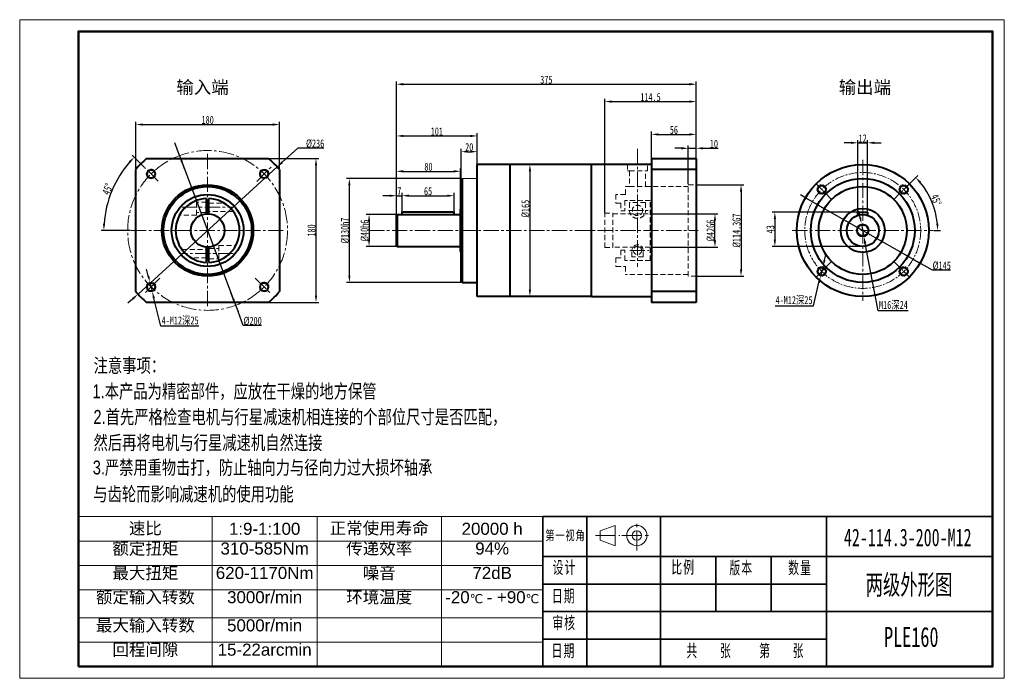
# Model space of a CAD drawing. Header units: millimetres. Extents: x -572 to 659, y -462 to 362.
import ezdxf
from ezdxf.enums import TextEntityAlignment as Align

# ---------------------------------------------------------------- set-up
doc = ezdxf.new("R2010")
doc.units = ezdxf.units.MM
doc.header["$PDSIZE"] = -5
for name, pattern in [('CENTER2', [28.574999, 19.049999, -3.175, 3.175, -3.175]), ('DASHED2', [9.525, 6.35, -3.175]), ('点画线', [18, 12, -2, 2, -2]), ('虚线', [2, 1, -1])]:
    doc.linetypes.add(name, pattern=pattern)
doc.layers.get('0').update_dxf_attribs({"lineweight": 18})
for name, color, linetype, lineweight in [('中心线', 230, 'CENTER2', 18), ('中心线层', 1, '点画线', 18), ('图框', 7, 'Continuous', 35), ('图框_内框线', 5, 'Continuous', 50), ('图框_外框线', 7, 'Continuous', 18), ('尺寸线层', 3, 'Continuous', 18), ('粗实线', 7, 'Continuous', 40), ('粗实线层', 7, 'Continuous', 35), ('细实线', 211, 'Continuous', 18), ('虚线', 61, 'DASHED2', 18), ('虚线层', 6, '虚线', 18)]:
    doc.layers.add(name, color=color, linetype=linetype, lineweight=lineweight)
doc.styles.get("Standard").update_dxf_attribs({"font": 'arial.ttf'})
doc.styles.add('宋体', font='txt', dxfattribs={"width": 0.75})
doc.styles.add('标准', font='txt', dxfattribs={"width": 0.667})
doc.dimstyles.new('ISO-25', dxfattribs={"dimtxt": 10, "dimasz": 8.5, "dimexe": 3.5, "dimexo": 0.625, "dimtad": 1, "dimtoh": 1, "dimdsep": 46, "dimtxsty": '宋体', "dimcen": 2.5, "dimdle": 17, "dimadec": 0, "dimazin": 0, "dimtfac": 1, "dimtmove": 0, "dimatfit": 3, "dimfxl": 0, "dimarcsym": 0})
doc.dimstyles.new('ISO-25$3', dxfattribs={"dimtxt": 12, "dimasz": 8, "dimexe": 3, "dimexo": 0, "dimgap": 2, "dimtad": 1, "dimtoh": 1, "dimdsep": 46, "dimtxsty": 'Standard', "dimcen": 2.5, "dimdle": 16, "dimadec": 0, "dimazin": 0, "dimtfac": 1, "dimtmove": 0, "dimatfit": 3, "dimfxl": 0, "dimtolj": 1, "dimarcsym": 0})

# ---------------------------------------------------------------- blocks, each defined once
blk = doc.blocks.new('*T0')
at = {"layer": '粗实线', "color": 0, "linetype": 'ByBlock', "lineweight": -2}
for p, q in [((0, 0), (581, 0)), ((0, 0), (0, -187.7)), ((167.4, 0), (167.4, -187.7)), ((298.5, 0), (298.5, -187.7)), ((454, 0), (454, -187.7)), ((581, 0), (581, -187.7)), ((0, -30.6), (581, -30.6)), ((0, -61.2), (581, -61.2)), ((0, -91.5), (581, -91.5)), ((0, -126.8), (581, -126.8)), ((0, -157.2), (581, -157.2)), ((0, -187.7), (581, -187.7))]:
    blk.add_line(p, q, dxfattribs=at)
at = {"layer": '粗实线', "color": 0}
for s, insert, char_height, width, attachment_point in [('速比', (83.7, -15.3), 15.13, 164.05, 5), ('1:9-1:100', (232.9, -15.3), 15.13, 127.679, 5), ('正常使用寿命', (376.2, -15.3), 15.13, 152.134, 5), ('20000 h', (517.5, -15.3), 15.13, 123.733, 5), ('额定扭矩', (83.7, -32.3), 15.13, 164.05, 2), ('310-585Nm', (232.9, -32.3), 15.13, 127.679, 2), ('传递效率', (376.2, -32.3), 15.13, 152.134, 2), ('94%', (517.5, -32.3), 15.13, 123.733, 2), ('最大扭矩', (83.7, -62.9), 15.13, 164.05, 2), ('噪音', (376.2, -62.9), 15.13, 152.134, 2), ('620-1170Nm', (232.9, -62.9), 15.13, 127.679, 2), ('72dB', (517.5, -62.9), 15.13, 123.733, 2), ('额定输入转数', (83.7, -93.2), 15.13, 164.05, 2), ('3000r/min', (232.9, -93.2), 15.13, 127.679, 2), ('环境温度', (376.2, -93.2), 15.13, 152.134, 2), ('-20{\\H0.75x;\\C256;℃ \\H1.33333x;\\C7;- +90\\H0.75x;\\C256;℃}', (517.5, -93.2), 15.131, 123.733, 2), ('最大输入转数', (83.7, -128.5), 15.13, 164.05, 2), ('5000r/min', (232.9, -128.5), 15.13, 127.679, 2), ('回程间隙', (83.7, -158.9), 15.13, 164.05, 2), ('15-22{\\H1.001x;\\C256;arcmin}', (232.9, -158.9), 15.131, 127.679, 2)]:
    blk.add_mtext(s, dxfattribs=dict(at, insert=insert, char_height=char_height, width=width, attachment_point=attachment_point))
blk = doc.blocks.new('*D1')
at = {"layer": 'Defpoints', "color": 0}
for p in [(-94, 141.8), (-101, 117.3), (-94, 118.3)]:
    blk.add_point(p, dxfattribs=at)
at = {"layer": '尺寸线层', "color": 0, "linetype": 'Continuous', "lineweight": -2}
for p, q in [((-109.5, 141.8), (-118, 141.8)), ((-101, 117.9), (-101, 145.3)), ((-101, 141.8), (-94, 141.8)), ((-94, 118.9), (-94, 145.3)), ((-85.5, 141.8), (-77, 141.8))]:
    blk.add_line(p, q, dxfattribs=at)
at = {"layer": '尺寸线层', "color": 0}
for points in [[(-109.5, 143.2), (-109.5, 140.4), (-101, 141.8)], [(-85.5, 143.2), (-85.5, 140.4), (-94, 141.8)]]:
    blk.add_solid(points, dxfattribs=at)
at = {"layer": '尺寸线层', "color": 0, "insert": (-97.5, 147.4), "char_height": 10, "attachment_point": 5, "style": '宋体'}
blk.add_mtext('\\A1;7', dxfattribs=at)
blk = doc.blocks.new('*D2')
at = {"layer": 'Defpoints', "color": 0}
for p in [(-29, 141.8), (-94, 121.6), (-29, 121.6)]:
    blk.add_point(p, dxfattribs=at)
at = {"layer": '尺寸线层', "color": 0, "linetype": 'Continuous', "lineweight": -2}
for p, q in [((-94, 122.2), (-94, 145.3)), ((-85.5, 141.8), (-37.5, 141.8)), ((-29, 122.2), (-29, 145.3))]:
    blk.add_line(p, q, dxfattribs=at)
at = {"layer": '尺寸线层', "color": 0}
for points in [[(-85.5, 143.2), (-85.5, 140.4), (-94, 141.8)], [(-37.5, 143.2), (-37.5, 140.4), (-29, 141.8)]]:
    blk.add_solid(points, dxfattribs=at)
at = {"layer": '尺寸线层', "color": 0, "insert": (-61.5, 147.4), "char_height": 10, "attachment_point": 5, "style": '宋体'}
blk.add_mtext('\\A1;65', dxfattribs=at)
blk = doc.blocks.new('*D3')
at = {"layer": 'Defpoints', "color": 0}
for p in [(-21, 172.3), (-21, 124.8), (-101, 117.3)]:
    blk.add_point(p, dxfattribs=at)
at = {"layer": '尺寸线层', "color": 0, "linetype": 'Continuous', "lineweight": -2}
for p, q in [((-101, 117.9), (-101, 175.8)), ((-21, 125.4), (-21, 175.8)), ((-92.5, 172.3), (-29.5, 172.3))]:
    blk.add_line(p, q, dxfattribs=at)
at = {"layer": '尺寸线层', "color": 0}
for points in [[(-92.5, 173.8), (-92.5, 170.9), (-101, 172.3)], [(-29.5, 173.8), (-29.5, 170.9), (-21, 172.3)]]:
    blk.add_solid(points, dxfattribs=at)
at = {"layer": '尺寸线层', "color": 0, "insert": (-61, 178), "char_height": 10, "attachment_point": 5, "style": '宋体'}
blk.add_mtext('\\A1;80', dxfattribs=at)
blk = doc.blocks.new('*D4')
at = {"layer": 'Defpoints', "color": 0}
for p in [(0, 216.6), (0, 180.8), (-101, 117.3)]:
    blk.add_point(p, dxfattribs=at)
at = {"layer": '尺寸线层', "color": 0, "linetype": 'Continuous', "lineweight": -2}
for p, q in [((-101, 117.9), (-101, 220.1)), ((-92.5, 216.6), (-8.5, 216.6)), ((0, 181.4), (0, 220.1))]:
    blk.add_line(p, q, dxfattribs=at)
at = {"layer": '尺寸线层', "color": 0}
for points in [[(-92.5, 218), (-92.5, 215.2), (-101, 216.6)], [(-8.5, 218), (-8.5, 215.2), (0, 216.6)]]:
    blk.add_solid(points, dxfattribs=at)
at = {"layer": '尺寸线层', "color": 0, "insert": (-50.5, 222.2), "char_height": 10, "attachment_point": 5, "style": '宋体'}
blk.add_mtext('\\A1;101', dxfattribs=at)
blk = doc.blocks.new('*D5')
at = {"layer": 'Defpoints', "color": 0}
for p in [(274, 281.3), (274, 188.3), (-101, 117.3)]:
    blk.add_point(p, dxfattribs=at)
at = {"layer": '尺寸线层', "color": 0, "linetype": 'Continuous', "lineweight": -2}
for p, q in [((-101, 117.9), (-101, 284.8)), ((274, 188.9), (274, 284.8)), ((-92.5, 281.3), (265.5, 281.3))]:
    blk.add_line(p, q, dxfattribs=at)
at = {"layer": '尺寸线层', "color": 0}
for points in [[(-92.5, 282.8), (-92.5, 279.9), (-101, 281.3)], [(265.5, 282.8), (265.5, 279.9), (274, 281.3)]]:
    blk.add_solid(points, dxfattribs=at)
at = {"layer": '尺寸线层', "color": 0, "insert": (86.5, 287), "char_height": 10, "attachment_point": 5, "style": '宋体'}
blk.add_mtext('\\A1;375', dxfattribs=at)
blk = doc.blocks.new('*D6')
at = {"layer": 'Defpoints', "color": 0}
for p in [(274, 201.2), (264, 155.5), (274, 155.5)]:
    blk.add_point(p, dxfattribs=at)
at = {"layer": '尺寸线层', "color": 0, "linetype": 'Continuous', "lineweight": -2}
for p, q in [((255.5, 201.2), (247, 201.2)), ((264, 156.1), (264, 204.7)), ((264, 201.2), (274, 201.2)), ((274, 156.1), (274, 204.7)), ((282.5, 201.2), (301.2, 201.2))]:
    blk.add_line(p, q, dxfattribs=at)
at = {"layer": '尺寸线层', "color": 0}
for points in [[(255.5, 202.6), (255.5, 199.7), (264, 201.2)], [(282.5, 202.6), (282.5, 199.7), (274, 201.2)]]:
    blk.add_solid(points, dxfattribs=at)
at = {"layer": '尺寸线层', "color": 0, "insert": (296.1, 206.8), "char_height": 10, "attachment_point": 5, "style": '宋体'}
blk.add_mtext('\\A1;10', dxfattribs=at)
blk = doc.blocks.new('*D7')
at = {"layer": 'Defpoints', "color": 0}
for p in [(274, 155.5), (274, 41.2), (330, 41.2)]:
    blk.add_point(p, dxfattribs=at)
at = {"layer": '尺寸线层', "color": 0, "linetype": 'Continuous', "lineweight": -2}
for p, q in [((274.6, 155.5), (333.5, 155.5)), ((330, 147), (330, 49.7)), ((274.6, 41.2), (333.5, 41.2))]:
    blk.add_line(p, q, dxfattribs=at)
at = {"layer": '尺寸线层', "color": 0}
for points in [[(328.6, 147), (331.5, 147), (330, 155.5)], [(328.6, 49.7), (331.5, 49.7), (330, 41.2)]]:
    blk.add_solid(points, dxfattribs=at)
at = {"layer": '尺寸线层', "color": 0, "insert": (324.4, 98.3), "char_height": 10, "attachment_point": 5, "rotation": 90, "style": '宋体'}
blk.add_mtext('\\A1;{\\fisocpeur|b0|i0|c134|p2;%%C}114.3G7', dxfattribs=at)
blk = doc.blocks.new('*D8')
at = {"layer": 'Defpoints', "color": 0}
for p in [(216.5, 119.3), (297.4, 119.3), (216.5, 77.3)]:
    blk.add_point(p, dxfattribs=at)
at = {"layer": '尺寸线层', "color": 0, "linetype": 'Continuous', "lineweight": -2}
for p, q in [((217.1, 119.3), (300.9, 119.3)), ((297.4, 85.8), (297.4, 110.8)), ((217.1, 77.3), (300.9, 77.3))]:
    blk.add_line(p, q, dxfattribs=at)
at = {"layer": '尺寸线层', "color": 0}
for points in [[(296, 110.8), (298.8, 110.8), (297.4, 119.3)], [(296, 85.8), (298.8, 85.8), (297.4, 77.3)]]:
    blk.add_solid(points, dxfattribs=at)
at = {"layer": '尺寸线层', "color": 0, "insert": (291.8, 98.3), "char_height": 10, "attachment_point": 5, "rotation": 90, "style": '宋体'}
blk.add_mtext('\\A1;{\\fisocpeur|b0|i0|c0|p2;%%C}42G6', dxfattribs=at)
blk = doc.blocks.new('*D10')
at = {"layer": 'Defpoints', "color": 0}
for p in [(-159.9, 163.3), (-19, 163.3), (-19, 33.3)]:
    blk.add_point(p, dxfattribs=at)
at = {"layer": '尺寸线层', "color": 0, "linetype": 'Continuous', "lineweight": -2}
for p, q in [((-19.6, 163.3), (-163.4, 163.3)), ((-159.9, 41.8), (-159.9, 154.8)), ((-19.6, 33.3), (-163.4, 33.3))]:
    blk.add_line(p, q, dxfattribs=at)
at = {"layer": '尺寸线层', "color": 0}
for points in [[(-161.3, 154.8), (-158.5, 154.8), (-159.9, 163.3)], [(-161.3, 41.8), (-158.5, 41.8), (-159.9, 33.3)]]:
    blk.add_solid(points, dxfattribs=at)
at = {"layer": '尺寸线层', "color": 0, "insert": (-165.5, 98.3), "char_height": 10, "attachment_point": 5, "rotation": 90, "style": '宋体'}
blk.add_mtext('\\A1;{\\fisocpeur|b0|i0|c0|p2;%%C}130h7', dxfattribs=at)
blk = doc.blocks.new('*D11')
at = {"layer": 'Defpoints', "color": 0}
for p in [(-100, 118.3), (-135.3, 78.3), (-100, 78.3)]:
    blk.add_point(p, dxfattribs=at)
at = {"layer": '尺寸线层', "color": 0, "linetype": 'Continuous', "lineweight": -2}
for p, q in [((-100.6, 118.3), (-138.8, 118.3)), ((-135.3, 109.8), (-135.3, 86.8)), ((-100.6, 78.3), (-138.8, 78.3))]:
    blk.add_line(p, q, dxfattribs=at)
at = {"layer": '尺寸线层', "color": 0}
for points in [[(-136.7, 109.8), (-133.9, 109.8), (-135.3, 118.3)], [(-136.7, 86.8), (-133.9, 86.8), (-135.3, 78.3)]]:
    blk.add_solid(points, dxfattribs=at)
at = {"layer": '尺寸线层', "color": 0, "insert": (-140.9, 98.3), "char_height": 10, "attachment_point": 5, "rotation": 90, "style": '宋体'}
blk.add_mtext('\\A1;{\\fisocpeur|b0|i0|c134|p2;%%C}40h6', dxfattribs=at)
blk = doc.blocks.new('*D12')
at = {"layer": 'Defpoints', "color": 0}
for p in [(0, 196.9), (-20, 162.3), (0, 163.3)]:
    blk.add_point(p, dxfattribs=at)
at = {"layer": '尺寸线层', "color": 0, "linetype": 'Continuous', "lineweight": -2}
for p, q in [((-20, 162.9), (-20, 200.4)), ((0, 163.9), (0, 200.4)), ((-11.5, 196.9), (-8.5, 196.9))]:
    blk.add_line(p, q, dxfattribs=at)
at = {"layer": '尺寸线层', "color": 0}
for points in [[(-11.5, 198.3), (-11.5, 195.5), (-20, 196.9)], [(-8.5, 198.3), (-8.5, 195.5), (0, 196.9)]]:
    blk.add_solid(points, dxfattribs=at)
at = {"layer": '尺寸线层', "color": 0, "insert": (-10, 202.6), "char_height": 10, "attachment_point": 5, "style": '宋体'}
blk.add_mtext('\\A1;20', dxfattribs=at)
blk = doc.blocks.new('*D13')
at = {"layer": 'Defpoints', "color": 0}
for p in [(51.9, 180.8), (55.5, 15.8), (65.9, 15.8)]:
    blk.add_point(p, dxfattribs=at)
at = {"layer": '尺寸线层', "color": 0, "linetype": 'Continuous', "lineweight": -2}
for p, q in [((52.5, 180.8), (69.4, 180.8)), ((65.9, 172.3), (65.9, 24.3)), ((56.2, 15.8), (69.4, 15.8))]:
    blk.add_line(p, q, dxfattribs=at)
at = {"layer": '尺寸线层', "color": 0}
for points in [[(64.5, 172.3), (67.3, 172.3), (65.9, 180.8)], [(64.5, 24.3), (67.3, 24.3), (65.9, 15.8)]]:
    blk.add_solid(points, dxfattribs=at)
at = {"layer": '尺寸线层', "color": 0, "insert": (60.3, 125.7), "char_height": 10, "attachment_point": 5, "rotation": 90, "style": '宋体'}
blk.add_mtext('\\A1;{\\fisocpeur|b0|i0|c134|p2;%%C}165', dxfattribs=at)
blk = doc.blocks.new('*D14')
at = {"layer": 'Defpoints', "color": 0}
for p in [(274, 218.5), (218, 188.3), (274, 188.3)]:
    blk.add_point(p, dxfattribs=at)
at = {"layer": '尺寸线层', "color": 0, "linetype": 'Continuous', "lineweight": -2}
for p, q in [((218, 188.9), (218, 222)), ((274, 188.9), (274, 222)), ((226.5, 218.5), (265.5, 218.5))]:
    blk.add_line(p, q, dxfattribs=at)
at = {"layer": '尺寸线层', "color": 0}
for points in [[(226.5, 219.9), (226.5, 217.1), (218, 218.5)], [(265.5, 219.9), (265.5, 217.1), (274, 218.5)]]:
    blk.add_solid(points, dxfattribs=at)
at = {"layer": '尺寸线层', "color": 0, "insert": (246, 224.1), "char_height": 10, "attachment_point": 5, "style": '宋体'}
blk.add_mtext('\\A1;56', dxfattribs=at)
blk = doc.blocks.new('标准图框')
at = {"layer": '中心线层'}
for p, q in [((56.35, 69.75), (56.35, 87.61)), ((31.57, 78.68), (46.24, 78.68)), ((47.42, 78.68), (65.28, 78.68))]:
    blk.add_line(p, q, dxfattribs=at)
at = {"layer": '图框'}
for p, q in [((0, 90.06), (0, 0)), ((26.28, 66.07), (26.28, 90.06)), ((70.57, 90.06), (70.57, 0)), ((170.23, 0), (170.23, 90.06)), ((0, 66.07), (269.9, 66.07)), ((26.28, 66.07), (26.28, 0)), ((103.79, 66.07), (103.79, 33.03)), ((137.01, 66.07), (137.01, 33.03)), ((0, 49.55), (170.23, 49.55)), ((0, 33.03), (269.9, 33.03)), ((0, 16.52), (170.23, 16.52))]:
    blk.add_line(p, q, dxfattribs=at)
at = {"layer": '图框', "lineweight": 18}
for p, q in [((34.41, 81.53), (43.4, 84.77)), ((43.4, 84.77), (43.4, 72.59)), ((34.41, 75.83), (34.41, 81.53)), ((43.4, 72.59), (34.41, 75.83))]:
    blk.add_line(p, q, dxfattribs=at)
for radius in [6.09, 2.85]:
    blk.add_circle((56.35, 78.68), radius, dxfattribs=at)
at = {"layer": '粗实线层'}
for p, q in [((0, 90.06), (269.9, 90.06)), ((269.9, 90.06), (269.9, 0)), ((0, 0), (269.9, 0))]:
    blk.add_line(p, q, dxfattribs=at)
at = {"layer": '尺寸线层', "attachment_point": 5, "line_spacing_factor": 0.957757, "style": '标准'}
for s, insert, char_height, width in [('{\\T1.1;第一视角}', (13.51, 78.46), 5.872, 25.8366), ('\\T1.1;设计', (12.95, 59.12), 7.505, 33.0206), ('\\T1.1;比例', (84.2, 59.28), 7.505, 33.0206), ('\\T1.1;版本', (119.07, 58.86), 7.505, 33.0206), ('\\T1.1;数量', (154.39, 58.95), 7.505, 33.0206), ('\\T1.1;日期', (12.49, 42.02), 7.505, 33.0206), ('\\T1.1;审核', (12.75, 25.86), 7.505, 30.4408), ('\\T1.1;日期', (12.32, 9.1), 7.505, 30.4408)]:
    blk.add_mtext(s, dxfattribs=dict(at, insert=insert, char_height=char_height, width=width))
at = {"layer": '尺寸线层', "style": '标准', "width": 0.667}
for tag, height, p in [('材料', 12.01, (113.43, 78.04)), ('公司', 12.01, (211.79, 77.58)), ('设计', 7.5, (46.92, 59.12)), ('名称', 12.01, (211.56, 49.21)), ('日期', 7.5, (45.78, 42.48)), ('比列', 7.5, (84.17, 41.84)), ('版本', 7.5, (119.67, 41.53)), ('数量', 7.5, (152.07, 42.15)), ('审核', 7.5, (46.51, 24.81)), ('图纸编号', 12.01, (212.95, 17.81)), ('日期', 7.5, (45.62, 9.57)), ('纸张', 7.5, (114.47, 9.57))]:
    blk.add_attdef(tag, text='', height=height, dxfattribs=at).set_placement(p, align=Align.MIDDLE_CENTER)
blk = doc.blocks.new('*X17')
at = {"layer": '粗实线'}
blk.add_circle((0, -0.2), 5.1, dxfattribs=at)
at = {"layer": '细实线'}
blk.add_arc((0, -0.2), 6, 290.1044, 245.3166, dxfattribs=at)
blk = doc.blocks.new('*D18')
at = {"layer": 'Defpoints', "color": 0}
for p in [(-247.2, 230.9), (-427.2, 174.6), (-247.2, 174.6)]:
    blk.add_point(p, dxfattribs=at)
at = {"layer": '尺寸线层', "color": 0, "linetype": 'Continuous', "lineweight": -2}
for p, q in [((-427.2, 175.3), (-427.2, 234.4)), ((-247.2, 175.3), (-247.2, 234.4)), ((-418.7, 230.9), (-255.7, 230.9))]:
    blk.add_line(p, q, dxfattribs=at)
at = {"layer": '尺寸线层', "color": 0}
for points in [[(-418.7, 232.3), (-418.7, 229.5), (-427.2, 230.9)], [(-255.7, 232.3), (-255.7, 229.5), (-247.2, 230.9)]]:
    blk.add_solid(points, dxfattribs=at)
at = {"layer": '尺寸线层', "color": 0, "insert": (-337.2, 236.6), "char_height": 10, "attachment_point": 5, "style": '宋体'}
blk.add_mtext('\\A1;180', dxfattribs=at)
blk = doc.blocks.new('*D19')
at = {"layer": 'Defpoints', "color": 0}
for p in [(-260.9, 188.3), (-260.9, 8.3), (-201.7, 8.3)]:
    blk.add_point(p, dxfattribs=at)
at = {"layer": '尺寸线层', "color": 0, "linetype": 'Continuous', "lineweight": -2}
for p, q in [((-260.3, 188.3), (-198.2, 188.3)), ((-201.7, 179.8), (-201.7, 16.8)), ((-260.3, 8.3), (-198.2, 8.3))]:
    blk.add_line(p, q, dxfattribs=at)
at = {"layer": '尺寸线层', "color": 0}
for points in [[(-203.1, 179.8), (-200.3, 179.8), (-201.7, 188.3)], [(-203.1, 16.8), (-200.3, 16.8), (-201.7, 8.3)]]:
    blk.add_solid(points, dxfattribs=at)
at = {"layer": '尺寸线层', "color": 0, "insert": (-207.3, 98.3), "char_height": 10, "attachment_point": 5, "rotation": 90, "style": '宋体'}
blk.add_mtext('\\A1;180', dxfattribs=at)
blk = doc.blocks.new('*D20')
at = {"layer": 'Defpoints', "color": 0}
for p in [(-372.3, 192), (-302.2, 4.7)]:
    blk.add_point(p, dxfattribs=at)
at = {"layer": '尺寸线层', "color": 0, "linetype": 'Continuous', "lineweight": -2}
for p, q in [((-375.3, 199.9), (-378.3, 207.9)), ((-372.3, 192), (-375.3, 199.9)), ((-372.3, 192), (-302.2, 4.7)), ((-302.2, 4.7), (-299.2, -3.3)), ((-292.7, -20.6), (-299.2, -3.3)), ((-269.9, -20.6), (-292.7, -20.6))]:
    blk.add_line(p, q, dxfattribs=at)
at = {"layer": '尺寸线层', "color": 0, "lineweight": -2}
for p, q in [((-369.3, 184), (-366.4, 176)), ((-305.2, 12.6), (-308.1, 20.6))]:
    blk.add_line(p, q, dxfattribs=at)
at = {"layer": '尺寸线层', "color": 0}
for points in [[(-368, 184.5), (-370.7, 183.5), (-372.3, 192)], [(-303.8, 13.1), (-306.5, 12.1), (-302.2, 4.7)]]:
    blk.add_solid(points, dxfattribs=at)
at = {"layer": '尺寸线层', "color": 0, "insert": (-281, -15), "char_height": 10, "attachment_point": 5, "style": '宋体'}
blk.add_mtext('\\A1;%%C200', dxfattribs=at)
blk = doc.blocks.new('*D21')
at = {"layer": 'Defpoints', "color": 0}
for p in [(-409.4, 33.4), (-406.5, 21.8)]:
    blk.add_point(p, dxfattribs=at)
at = {"layer": '尺寸线层', "color": 0, "linetype": 'Continuous', "lineweight": -2}
for p, q in [((-411.5, 41.7), (-413.5, 49.9)), ((-409.4, 33.4), (-406.5, 21.8)), ((-395.8, -21.5), (-404.5, 13.5)), ((-348.2, -21.5), (-395.8, -21.5))]:
    blk.add_line(p, q, dxfattribs=at)
at = {"layer": '尺寸线层', "color": 0}
for points in [[(-410.1, 42), (-412.8, 41.3), (-409.4, 33.4)], [(-403.1, 13.9), (-405.8, 13.2), (-406.5, 21.8)]]:
    blk.add_solid(points, dxfattribs=at)
at = {"layer": '尺寸线层', "color": 0, "insert": (-371.6, -14.8), "char_height": 10, "attachment_point": 5, "style": '宋体'}
blk.add_mtext('\\A1;4-M12深25', dxfattribs=at)
blk = doc.blocks.new('*D22')
at = {"layer": 'Defpoints', "color": 0}
for p in [(476.2, 121.3), (372.3, 78.3), (482.2, 78.3)]:
    blk.add_point(p, dxfattribs=at)
at = {"layer": '尺寸线层', "color": 0, "linetype": 'Continuous', "lineweight": -2}
for p, q in [((475.6, 121.3), (368.8, 121.3)), ((372.3, 112.8), (372.3, 86.8)), ((481.6, 78.3), (368.8, 78.3))]:
    blk.add_line(p, q, dxfattribs=at)
at = {"layer": '尺寸线层', "color": 0}
for points in [[(370.9, 112.8), (373.7, 112.8), (372.3, 121.3)], [(370.9, 86.8), (373.7, 86.8), (372.3, 78.3)]]:
    blk.add_solid(points, dxfattribs=at)
at = {"layer": '尺寸线层', "color": 0, "insert": (366.7, 99.8), "char_height": 10, "attachment_point": 5, "rotation": 90, "style": '宋体'}
blk.add_mtext('\\A1;43', dxfattribs=at)
blk = doc.blocks.new('*D23')
at = {"layer": 'Defpoints', "color": 0}
for p in [(488.2, 208), (476.2, 121.3), (488.2, 121.3)]:
    blk.add_point(p, dxfattribs=at)
at = {"layer": '尺寸线层', "color": 0, "linetype": 'Continuous', "lineweight": -2}
for p, q in [((476.2, 121.9), (476.2, 211.5)), ((488.2, 121.9), (488.2, 211.5)), ((467.7, 208), (459.2, 208)), ((476.2, 208), (488.2, 208)), ((496.7, 208), (505.2, 208))]:
    blk.add_line(p, q, dxfattribs=at)
at = {"layer": '尺寸线层', "color": 0}
for points in [[(467.7, 209.4), (467.7, 206.6), (476.2, 208)], [(496.7, 209.4), (496.7, 206.6), (488.2, 208)]]:
    blk.add_solid(points, dxfattribs=at)
at = {"layer": '尺寸线层', "color": 0, "insert": (482.2, 213.6), "char_height": 10, "attachment_point": 5, "style": '宋体'}
blk.add_mtext('\\A1;12', dxfattribs=at)
blk = doc.blocks.new('*D24')
at = {"layer": 'Defpoints', "color": 0}
for p in [(419.3, 134.3), (545.2, 62.4)]:
    blk.add_point(p, dxfattribs=at)
at = {"layer": '尺寸线层', "color": 0, "linetype": 'Continuous', "lineweight": -2}
for p, q in [((411.9, 138.5), (404.5, 142.7)), ((419.3, 134.3), (411.9, 138.5)), ((419.3, 134.3), (545.2, 62.4)), ((545.2, 62.4), (552.6, 58.2)), ((569.4, 48.6), (552.6, 58.2)), ((592.1, 48.6), (569.4, 48.6))]:
    blk.add_line(p, q, dxfattribs=at)
at = {"layer": '尺寸线层', "color": 0, "lineweight": -2}
for p, q in [((426.7, 130), (434, 125.8)), ((537.8, 66.6), (530.4, 70.8))]:
    blk.add_line(p, q, dxfattribs=at)
at = {"layer": '尺寸线层', "color": 0}
for points in [[(427.4, 131.3), (426, 128.8), (419.3, 134.3)], [(538.5, 67.8), (537.1, 65.4), (545.2, 62.4)]]:
    blk.add_solid(points, dxfattribs=at)
at = {"layer": '尺寸线层', "color": 0, "insert": (581, 54.2), "char_height": 10, "attachment_point": 5, "style": '宋体'}
blk.add_mtext('\\A1;%%C145', dxfattribs=at)
blk = doc.blocks.new('*D25')
at = {"layer": 'Defpoints', "color": 0}
for p in [(432.4, 52.9), (429.6, 41.2)]:
    blk.add_point(p, dxfattribs=at)
at = {"layer": '尺寸线层', "color": 0, "linetype": 'Continuous', "lineweight": -2}
for p, q in [((434.4, 61.1), (436.4, 69.4)), ((432.4, 52.9), (429.6, 41.2)), ((420.5, 3.8), (427.5, 33)), ((372.9, 3.8), (420.5, 3.8))]:
    blk.add_line(p, q, dxfattribs=at)
at = {"layer": '尺寸线层', "color": 0}
for points in [[(433, 61.5), (435.8, 60.8), (432.4, 52.9)], [(426.2, 33.3), (428.9, 32.6), (429.6, 41.2)]]:
    blk.add_solid(points, dxfattribs=at)
at = {"layer": '尺寸线层', "color": 0, "insert": (396.3, 10.6), "char_height": 10, "attachment_point": 5, "style": '宋体'}
blk.add_mtext('\\A1;4-M12深25', dxfattribs=at)
blk = doc.blocks.new('*D26')
at = {"layer": 'Defpoints', "color": 0}
for p in [(480.7, 106.2), (483.8, 90.5)]:
    blk.add_point(p, dxfattribs=at)
at = {"layer": '尺寸线层', "color": 0, "linetype": 'Continuous', "lineweight": -2}
for p, q in [((479.1, 114.5), (477.5, 122.9)), ((480.7, 106.2), (483.8, 90.5)), ((501.5, -2.1), (485.4, 82.1)), ((539, -2.1), (501.5, -2.1))]:
    blk.add_line(p, q, dxfattribs=at)
at = {"layer": '尺寸线层', "color": 0}
for points in [[(480.5, 114.8), (477.7, 114.3), (480.7, 106.2)], [(486.7, 82.4), (484, 81.8), (483.8, 90.5)]]:
    blk.add_solid(points, dxfattribs=at)
at = {"layer": '尺寸线层', "color": 0, "insert": (520.6, 4.6), "char_height": 10, "attachment_point": 5, "style": '宋体'}
blk.add_mtext('\\A1;M16深24', dxfattribs=at)
blk = doc.blocks.new('*D27')
at = {"layer": 'Defpoints', "color": 0}
for p in [(-416.1, 177.2), (-449.7, 163.2), (-399.1, 160.2), (-433, 98.3), (-241.5, 98.3)]:
    blk.add_point(p, dxfattribs=at)
at = {"layer": '尺寸线层', "color": 0, "linetype": 'Continuous', "lineweight": -2}
for p, q in [((-416.6, 177.6), (-431.5, 192.6)), ((-433.7, 98.3), (-470.6, 98.3))]:
    blk.add_line(p, q, dxfattribs=at)
blk.add_arc((-337.2, 98.3), 129.8, 138.7522, 176.2478, dxfattribs=at)
at = {"layer": '尺寸线层', "color": 0}
for points in [[(-435.9, 184.9), (-433.8, 182.9), (-429, 190.1)], [(-465.4, 106.8), (-468.2, 106.9), (-467.1, 98.3)]]:
    blk.add_solid(points, dxfattribs=at)
at = {"layer": '尺寸线层', "color": 0, "insert": (-462.4, 150.2), "char_height": 10, "attachment_point": 5, "rotation": 67.5, "style": '宋体'}
blk.add_mtext('\\A1;45°', dxfattribs=at)
blk = doc.blocks.new('*D28')
at = {"layer": 'Defpoints', "color": 0}
for p in [(-250.2, 178), (-424.3, 18.7)]:
    blk.add_point(p, dxfattribs=at)
at = {"layer": '尺寸线层', "color": 0, "linetype": 'Continuous', "lineweight": -2}
for p, q in [((-224.5, 201.4), (-243.9, 183.7)), ((-191.7, 201.4), (-224.5, 201.4)), ((-424.3, 18.7), (-250.2, 178)), ((-430.6, 12.9), (-436.9, 7.2))]:
    blk.add_line(p, q, dxfattribs=at)
at = {"layer": '尺寸线层', "color": 0}
for points in [[(-244.9, 184.7), (-242.9, 182.6), (-250.2, 178)], [(-431.6, 14), (-429.6, 11.9), (-424.3, 18.7)]]:
    blk.add_solid(points, dxfattribs=at)
at = {"layer": '尺寸线层', "color": 0, "insert": (-202.8, 207), "char_height": 10, "attachment_point": 5, "style": '宋体'}
blk.add_mtext('\\A1;%%C236', dxfattribs=at)
blk = doc.blocks.new('*D29')
at = {"layer": 'Defpoints', "color": 0}
for p in [(540.6, 156.7), (521.1, 137.2), (572.8, 122.6), (394, 98.3), (570.5, 98.3)]:
    blk.add_point(p, dxfattribs=at)
at = {"layer": '尺寸线层', "color": 0, "linetype": 'Continuous', "lineweight": -2}
for p, q in [((541, 157.1), (551, 167.1)), ((571.2, 98.3), (579.5, 98.3))]:
    blk.add_line(p, q, dxfattribs=at)
blk.add_arc((482.2, 98.3), 93.8, 5.1963, 39.8037, dxfattribs=at)
at = {"layer": '尺寸线层', "color": 0}
for points in [[(553.2, 157.4), (555.3, 159.3), (548.5, 164.6)], [(577, 106.9), (574.2, 106.7), (576, 98.3)]]:
    blk.add_solid(points, dxfattribs=at)
at = {"layer": '尺寸线层', "color": 0, "insert": (574.1, 136.4), "char_height": 10, "attachment_point": 5, "rotation": 292.5, "style": '宋体'}
blk.add_mtext('\\A1;45°', dxfattribs=at)
blk = doc.blocks.new('*D30')
at = {"layer": 'Defpoints', "color": 0}
for p in [(274, 259.6), (274, 188.3), (159.5, 119.8)]:
    blk.add_point(p, dxfattribs=at)
at = {"layer": '尺寸线层', "color": 0, "linetype": 'Continuous', "lineweight": -2}
for p, q in [((159.5, 120.4), (159.5, 263.1)), ((168, 259.6), (265.5, 259.6)), ((274, 188.9), (274, 263.1))]:
    blk.add_line(p, q, dxfattribs=at)
at = {"layer": '尺寸线层', "color": 0}
for points in [[(168, 261), (168, 258.2), (159.5, 259.6)], [(265.5, 261), (265.5, 258.2), (274, 259.6)]]:
    blk.add_solid(points, dxfattribs=at)
at = {"layer": '尺寸线层', "color": 0, "insert": (216.8, 265.2), "char_height": 10, "attachment_point": 5, "style": '宋体'}
blk.add_mtext('\\A1;114.5', dxfattribs=at)

msp = doc.modelspace()

# ---------------------------------------------------------------- linework, layer by layer
at = {"linetype": 'Continuous'}
msp.add_line((-19, 163.319), (0, 163.319), dxfattribs=at)
msp.add_circle((482.241, 98.319), 65)
at = {"layer": '中心线'}
for p, q in [((200.5, 200.31), (200.5, 52.625)), ((-337.25, 194.117), (-337.25, 2.52)), ((-399.122, 160.191), (-416.135, 177.204)), ((-275.845, 159.724), (-257.924, 177.644)), ((-369.308, 127.319), (-306.303, 127.319)), ((189.042, 123.382), (213.854, 123.382)), ((-433.048, 98.319), (-241.451, 98.319)), ((-305.191, 69.319), (-368.196, 69.319)), ((190.808, 73.319), (214.56, 73.319)), ((-397.145, 38.423), (-415.678, 19.89)), ((-277.569, 38.639), (-259.323, 20.393))]:
    msp.add_line(p, q, dxfattribs=at)
at = {"layer": '中心线', "color": 1, "lineweight": 13}
for p, q in [((482.241, 186.609), (482.241, 10.028)), ((-135.1, 98.319), (276.277, 98.319)), ((393.951, 98.319), (570.532, 98.319))]:
    msp.add_line(p, q, dxfattribs=at)
at = {"layer": '中心线'}
msp.add_circle((-337.25, 98.319), 100, dxfattribs=at)
at = {"layer": '中心线层'}
for p, q in [((443.35, 137.21), (423.905, 156.655)), ((521.132, 137.21), (540.578, 156.655)), ((443.35, 59.428), (423.905, 39.982)), ((521.132, 59.428), (540.578, 39.982))]:
    msp.add_line(p, q, dxfattribs=at)
msp.add_circle((482.241, 98.319), 72.5, dxfattribs=at)
at = {"layer": '图框_内框线'}
msp.add_lwpolyline([(-498.824, -447.547), (644.626, -447.547), (644.626, 347.423), (-498.824, 347.423)], close=True, dxfattribs=at)
at = {"layer": '图框_外框线'}
msp.add_lwpolyline([(-572.331, -462.249), (659.328, -462.249), (659.328, 362.124), (-572.331, 362.124)], close=True, dxfattribs=at)
at = {"layer": '粗实线'}
for p, q in [((218, 188.319), (274, 188.319)), ((218, 188.319), (218, 8.319)), ((274, 188.319), (274, 8.319)), ((0, 15.819), (0, 180.819)), ((218, 180.819), (0, 180.819)), ((41, 15.819), (41, 180.819)), ((143, 15.819), (143, 180.819)), ((274, 174.634), (218, 174.634)), ((-20, 162.319), (-19, 163.319)), ((-20, 34.319), (-20, 162.319)), ((-19, 163.319), (-19, 33.319)), ((-338.75, 119.265), (-338.75, 138.291)), ((-335.75, 119.265), (-335.75, 138.291)), ((-21, 124.819), (-20, 125.819)), ((-21, 71.819), (-21, 124.819)), ((-20, 70.819), (-20, 125.819)), ((-101, 117.319), (-100, 118.319)), ((-101, 79.319), (-101, 117.319)), ((-101, 113.499), (-101, 83.139)), ((-100, 118.319), (-21, 118.319)), ((-100, 118.319), (-100, 78.319)), ((-94, 118.319), (-94, 121.619)), ((-94, 121.619), (-29, 121.619)), ((-29, 118.319), (-29, 121.619)), ((476.241, 121.319), (488.241, 121.319)), ((476.241, 117.398), (476.241, 121.319)), ((488.241, 121.319), (488.241, 117.398)), ((-338.75, 58.347), (-338.75, 77.372)), ((-335.75, 58.347), (-335.75, 77.372)), ((-101, 79.319), (-100, 78.319)), ((-100, 78.319), (-21, 78.319)), ((-21, 71.819), (-20, 70.819)), ((-19, 33.319), (-20, 34.319)), ((-19, 33.319), (0, 33.319)), ((143, 15.819), (0, 15.819)), ((143, 15.819), (218, 15.819)), ((274, 22.004), (218, 22.004)), ((274, 8.319), (218, 8.319))]:
    msp.add_line(p, q, dxfattribs=at)
for points in [[(-413.565, 188.319), (-260.934, 188.319)], [(-427.25, 22.004), (-427.25, 174.634)], [(-247.25, 174.634), (-247.25, 22.004)], [(-260.934, 8.319), (-413.565, 8.319)]]:
    msp.add_lwpolyline(points, dxfattribs=at)
for centre, radius in [((482.241, 98.319), 82.5), ((482.241, 98.319), 65), ((-337.25, 98.319), 57.15), ((-337.25, 98.319), 55), ((430.976, 149.584), 5), ((482.241, 98.319), 55), ((533.507, 149.584), 5), ((-337.25, 98.319), 45), ((482.241, 98.319), 27.5), ((-337.25, 98.319), 21), ((482.241, 98.319), 20), ((482.241, 98.319), 7), ((430.976, 47.054), 5), ((533.507, 47.054), 5)]:
    msp.add_circle(centre, radius, dxfattribs=at)
for radius, start, end in [(118, 130.296143, 139.703857), (118, 40.296143, 49.703857), (40, 92.149096, 267.850904), (40, 272.149096, 87.850904), (118, 220.296143, 229.703857), (118, 310.296143, 319.703857)]:
    msp.add_arc((-337.25, 98.319), radius, start, end, dxfattribs=at)
at = {"layer": '细实线'}
msp.add_circle((482.241, 98.319), 8, dxfattribs=at)
at = {"layer": '虚线'}
for p, q in [((188, 180.819), (188, 172.819)), ((188, 172.819), (190.5, 172.819)), ((190.5, 172.819), (190.5, 153.319)), ((190.5, 172.819), (210.5, 172.819)), ((210.5, 153.319), (210.5, 172.819)), ((210.5, 172.819), (213, 172.819)), ((213, 172.819), (213, 180.819)), ((185.5, 143.319), (185.5, 153.319)), ((185.5, 153.319), (190.5, 153.319)), ((190.5, 153.319), (210.5, 153.319)), ((210.5, 153.319), (264, 153.319)), ((264, 41.169), (264, 155.469)), ((264, 155.469), (274, 155.469)), ((-351.25, 133.819), (-351.25, 135.789)), ((185.5, 143.319), (173.5, 143.319)), ((173.5, 143.319), (173.5, 132.569)), ((216.5, 135.819), (184.5, 135.819)), ((184.5, 135.819), (184.5, 122.819)), ((216.5, 60.819), (216.5, 135.819)), ((-338.75, 133.819), (-351.25, 133.819)), ((-351.25, 133.819), (-351.25, 120.819)), ((-335.75, 132.419), (-316.34, 132.419)), ((173.5, 132.569), (179.5, 132.569)), ((179.5, 132.569), (179.5, 122.819)), ((190.5, 133.109), (190.5, 123.382)), ((210.5, 133.109), (190.5, 133.109)), ((210.5, 133.109), (210.5, 123.382)), ((-351.25, 117.319), (-371.619, 117.319)), ((-351.25, 117.319), (-351.25, 120.819)), ((-338.75, 120.819), (-351.25, 120.819)), ((-305.465, 122.219), (-335.75, 122.219)), ((159.5, 76.819), (159.5, 119.819)), ((159.5, 119.819), (169.5, 119.819)), ((169.5, 76.819), (169.5, 119.819)), ((169.5, 119.319), (216.5, 119.319)), ((184.5, 122.819), (179.5, 122.819)), ((-369.034, 74.419), (-338.75, 74.419)), ((-335.75, 75.819), (-323.25, 75.819)), ((-323.25, 79.319), (-323.25, 75.819)), ((-323.25, 79.319), (-302.88, 79.319)), ((-323.25, 62.819), (-323.25, 75.819)), ((159.5, 76.819), (169.5, 76.819)), ((216.5, 77.319), (169.5, 77.319)), ((-338.75, 64.219), (-358.159, 64.219)), ((-335.75, 62.819), (-323.25, 62.819)), ((-323.25, 62.819), (-323.25, 60.849)), ((179.5, 64.069), (173.5, 64.069)), ((173.5, 64.069), (173.5, 53.319)), ((184.5, 73.819), (179.5, 73.819)), ((179.5, 73.819), (179.5, 64.069)), ((184.5, 60.819), (184.5, 73.819)), ((193.5, 65.419), (193.5, 73.319)), ((207.5, 65.419), (193.5, 65.419)), ((207.5, 65.419), (207.5, 73.319)), ((173.5, 53.319), (185.5, 53.319)), ((216.5, 60.819), (184.5, 60.819)), ((185.5, 53.319), (185.5, 43.319)), ((264, 43.319), (185.5, 43.319)), ((274, 41.169), (264, 41.169))]:
    msp.add_line(p, q, dxfattribs=at)
for centre, radius in [((200.5, 123.382), 6.5), ((200.5, 73.319), 5.1)]:
    msp.add_circle(centre, radius, dxfattribs=at)
for centre, radius, start, end in [((200.5, 123.382), 10, 180, 360), ((200.5, 73.319), 7, 0, 180)]:
    msp.add_arc(centre, radius, start, end, dxfattribs=at)
at = {"layer": '虚线层'}
for centre in [(430.976, 149.584), (533.507, 149.584), (430.976, 47.054), (533.507, 47.054)]:
    msp.add_circle(centre, 6, dxfattribs=at)

# ---------------------------------------------------------------- block references
msp.add_blockref('*T0', (-498.824, -259.891))
at = {"layer": '尺寸线层'}
ref = msp.add_blockref('标准图框', (82.222, -447.547), dxfattribs=dict(at, xscale=2.083769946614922, yscale=2.083769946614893, zscale=2.083769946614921))
ref.add_attrib('纸张', '    共    张     第    张', dxfattribs={"height": 15.63805, "style": '标准', "width": 0.667}).set_placement((320.76, -427.614), align=Align.MIDDLE_CENTER)
ref.add_attrib('图纸编号', '   PLE160', dxfattribs={"height": 25.0209, "style": '标准', "width": 0.667}).set_placement((525.965, -410.425), align=Align.MIDDLE_CENTER)
ref.add_attrib('名称', '   两级外形图', dxfattribs={"height": 25.0209, "style": '标准', "width": 0.667}).set_placement((523.058, -345.011), align=Align.MIDDLE_CENTER)
ref.add_attrib('公司', '   42-114.3-200-M12', dxfattribs={"height": 22, "style": '标准', "width": 0.667}).set_placement((523.543, -285.895), align=Align.MIDDLE_CENTER)
at = {"layer": '细实线', "color": 0, "linetype": 'ByBlock', "lineweight": -2}
for p, rotation in [((-408.143, 169.029), 90), ((-407.96, 27.425), 180), ((-266.356, 27.608), 270)]:
    msp.add_blockref('*X17', p, dxfattribs=dict(at, rotation=rotation))
msp.add_blockref('*X17', (-266.539, 169.212), dxfattribs=at)

# ---------------------------------------------------------------- texts
at = {"width": 0.75}
for s, height, p in [('注意事项：', 17.5, (-479.916, -79.473)), ('1.本产品为精密部件，应放在干燥的地方保管', 17.5, (-481.301, -111.654)), ('2.首先严格检查电机与行星减速机相连接的个部位尺寸是否匹配，', 17.5, (-480.135, -143.834)), ('然后再将电机与行星减速机自然连接', 17.5, (-479.989, -176.015)), ('3.严禁用重物击打，防止轴向力与径向力过大损坏轴承', 17.40717, (-480.933, -207.067)), ('与齿轮而影响减速机的使用功能', 17.5, (-480.28, -240.376))]:
    msp.add_text(s, height=height, dxfattribs=at).set_placement(p)
at = {"layer": '粗实线', "char_height": 16, "width": 91.85297, "attachment_point": 1}
for s, insert in [('{\\fSimSun|b0|i0|c0|p34;输入端}', (-376.371, 285.556)), ('{\\fSimSun|b0|i0|c0|p34;输出端}', (452.217, 285.556))]:
    msp.add_mtext(s, dxfattribs=dict(at, insert=insert))

# ---------------------------------------------------------------- dimensions: what is measured, and where the dimension line sits
at = {"layer": '尺寸线层'}
for base, p1, p2, override, picture, middle in [((274, 281.35), (-101, 117.319), (274, 188.319), {"dimsah": 1, "dimtolj": 1, "dimtzin": 8}, '*D5', (86.5, 286.975)), ((274, 259.58), (159.5, 119.819), (274, 188.319), {"dimtolj": 1}, '*D30', (216.75, 265.205)), ((-247.25, 230.932), (-427.25, 174.634), (-247.25, 174.634), {"dimsah": 1, "dimtolj": 1, "dimtzin": 8}, '*D18', (-337.25, 236.557)), ((0, 216.578), (-101, 117.319), (0, 180.819), {"dimsah": 1, "dimtolj": 1, "dimtzin": 8}, '*D4', (-50.5, 222.203)), ((274, 218.495), (218, 188.319), (274, 188.319), {"dimsah": 1, "dimtfill": 1, "dimtolj": 1, "dimtzin": 8}, '*D14', (246, 224.12)), ((274, 201.161), (264, 155.469), (274, 155.469), {"dimsah": 1, "dimtolj": 1, "dimtzin": 8}, '*D6', (296.083, 206.786)), ((0, 196.933), (-20, 162.319), (0, 163.319), {"dimsah": 1, "dimtolj": 1, "dimtzin": 8}, '*D12', (-10, 202.558)), ((-21, 172.338), (-101, 117.319), (-21, 124.819), {"dimsah": 1, "dimtolj": 1, "dimtzin": 8}, '*D3', (-61, 177.963)), ((-94, 141.792), (-101, 117.319), (-94, 118.319), {"dimsah": 1, "dimtolj": 1, "dimtzin": 8}, '*D1', (-97.5, 147.417)), ((-29, 141.792), (-94, 121.619), (-29, 121.619), {"dimsah": 1, "dimtolj": 1, "dimtzin": 8}, '*D2', (-61.5, 147.417))]:
    dim = msp.add_linear_dim(base=base, p1=p1, p2=p2, dimstyle='ISO-25', override=override, dxfattribs=at)
    dim.commit()
    dim.dimension.update_dxf_attribs({"geometry": picture, "text_midpoint": middle})
for p1, p2, override, picture, middle in [((-424.322, 18.68), (-250.177, 177.958), {"dimtxt": 10, "dimasz": 8.5, "dimexe": 3.5, "dimexo": 0.625, "dimgap": 0.625, "dimpost": '%%C<>', "dimtxsty": '宋体', "dimsah": 1, "dimdle": 17}, '*D28', (-202.759, 201.407)), ((419.274, 134.254), (545.209, 62.383), {"dimtxt": 10, "dimasz": 8.5, "dimexe": 3.5, "dimexo": 0.625, "dimgap": 0.625, "dimpost": '%%C<>', "dimtxsty": '宋体', "dimsah": 1, "dimdle": 17, "dimtzin": 8}, '*D24', (581.048, 48.588))]:
    dim = msp.add_diameter_dim_2p(p1=p1, p2=p2, dimstyle='ISO-25$3', override=override, dxfattribs=at)
    dim.commit()
    dim.dimension.update_dxf_attribs({"geometry": picture, "text_midpoint": middle, "dimtype": 163})
dim = msp.add_linear_dim(base=(488.241, 208.003), p1=(476.241, 121.319), p2=(488.241, 121.319), dimstyle='ISO-25', override={"dimsah": 1, "dimtolj": 1, "dimtzin": 8}, dxfattribs=at)
dim.commit()
dim.dimension.update_dxf_attribs({"geometry": '*D23', "text_midpoint": (482.241, 208.003), "dimtype": 160})
dim = msp.add_diameter_dim_2p(p1=(-372.33, 191.964), p2=(-302.169, 4.674), dimstyle='ISO-25$3', override={"dimtxt": 10, "dimasz": 8.5, "dimexe": 3.5, "dimexo": 0.625, "dimgap": 0.625, "dimpost": '%%C<>', "dimtxsty": '宋体', "dimsah": 1, "dimdle": 17, "dimtzin": 8}, dxfattribs=at)
dim.commit()
dim.dimension.update_dxf_attribs({"geometry": '*D20', "text_midpoint": (-280.968, -14.985)})
for base, line1, line2, picture, middle in [((-449.676, 163.228), ((-433.048, 98.319), (-241.451, 98.319)), ((-399.122, 160.191), (-416.135, 177.204)), '*D27', (-462.383, 150.151)), ((572.802, 122.585), ((521.132, 137.21), (540.578, 156.655)), ((393.951, 98.319), (570.532, 98.319)), '*D29', (574.057, 136.35))]:
    dim = msp.add_angular_dim_2l(base=base, line1=line1, line2=line2, dimstyle='ISO-25', override={"dimtolj": 1}, dxfattribs=at)
    dim.commit()
    dim.dimension.update_dxf_attribs({"geometry": picture, "text_midpoint": middle})
for base, p1, p2, picture, middle in [((-201.668, 8.319), (-260.934, 188.319), (-260.934, 8.319), '*D19', (-207.293, 98.319)), ((372.312, 78.319), (476.241, 121.319), (482.241, 78.319), '*D22', (366.687, 99.819))]:
    dim = msp.add_linear_dim(base=base, p1=p1, p2=p2, angle=90, dimstyle='ISO-25', override={"dimsah": 1, "dimtolj": 1, "dimtzin": 8}, dxfattribs=at)
    dim.commit()
    dim.dimension.update_dxf_attribs({"geometry": picture, "text_midpoint": middle})
for base, p1, p2, text, picture, middle in [((65.883, 15.819), (51.884, 180.819), (55.546, 15.819), '{\\fisocpeur|b0|i0|c134|p2;%%C}<>', '*D13', (65.883, 125.722)), ((330.04, 41.169), (274, 155.469), (274, 41.169), '{\\fisocpeur|b0|i0|c134|p2;%%C}<>G7', '*D7', (330.04, 98.319)), ((297.411, 119.319), (216.5, 77.319), (216.5, 119.319), '{\\fisocpeur|b0|i0|c0|p2;%%C}<>G6', '*D8', (297.411, 98.319))]:
    dim = msp.add_linear_dim(base=base, p1=p1, p2=p2, angle=90, text=text, dimstyle='ISO-25', override={"dimsah": 1, "dimtolj": 1}, dxfattribs=at)
    dim.commit()
    dim.dimension.update_dxf_attribs({"geometry": picture, "text_midpoint": middle, "dimtype": 160})
for base, p1, p2, text, picture, middle in [((-159.905, 163.319), (-19, 33.319), (-19, 163.319), '{\\fisocpeur|b0|i0|c0|p2;%%C}<>h7', '*D10', (-165.53, 98.319)), ((-135.272, 78.319), (-100, 118.319), (-100, 78.319), '{\\fisocpeur|b0|i0|c134|p2;%%C}<>h6', '*D11', (-140.897, 98.319))]:
    dim = msp.add_linear_dim(base=base, p1=p1, p2=p2, angle=90, text=text, dimstyle='ISO-25', override={"dimsah": 1, "dimtolj": 1}, dxfattribs=at)
    dim.commit()
    dim.dimension.update_dxf_attribs({"geometry": picture, "text_midpoint": middle})
for p1, p2, text, dimstyle, override, picture, middle in [((480.732, 106.175), (483.75, 90.462), '<>深24', 'ISO-25', {"dimpost": 'M<>', "dimsah": 1, "dimtolj": 1, "dimtzin": 8}, '*D26', (520.575, -2.123)), ((432.395, 52.883), (429.558, 41.224), '4-M12深25', 'ISO-25$3', {"dimtxt": 10, "dimasz": 8.5, "dimexe": 3.5, "dimexo": 0.625, "dimgap": 0.625, "dimpost": '%%C<>', "dimtxsty": '宋体', "dimsah": 1, "dimdle": 17}, '*D25', (396.347, 3.799)), ((-409.407, 33.431), (-406.514, 21.785), '4-M12深25', 'ISO-25$3', {"dimtxt": 10, "dimasz": 8.5, "dimexe": 3.5, "dimexo": 0.625, "dimgap": 0.625, "dimpost": '%%C<>', "dimtxsty": '宋体', "dimsah": 1, "dimdle": 17}, '*D21', (-371.648, -21.531))]:
    dim = msp.add_diameter_dim_2p(p1=p1, p2=p2, text=text, dimstyle=dimstyle, override=override, dxfattribs=at)
    dim.commit()
    dim.dimension.update_dxf_attribs({"geometry": picture, "text_midpoint": middle, "dimtype": 163})

doc.saveas('drawing.dxf')
